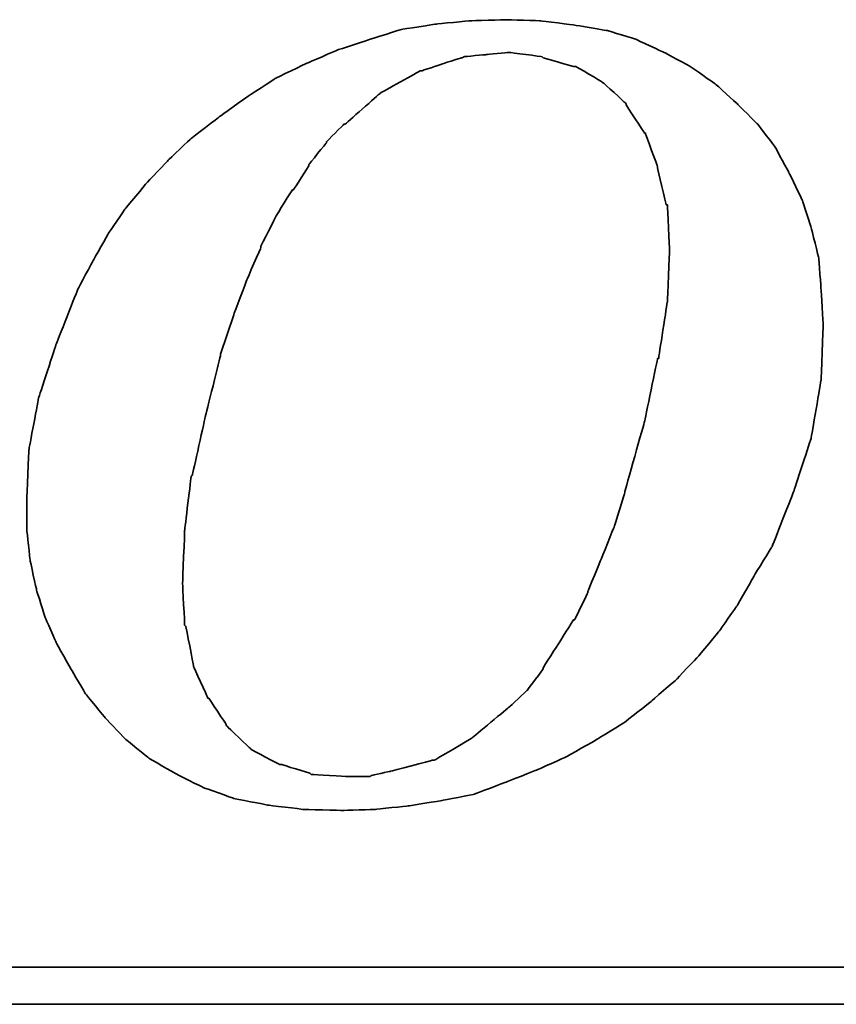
# Model space of a CAD drawing. Header units: millimetres. Extents: x 443 to 3685, y -1599 to 860.
# Tile 194 of 256: x 799 to 804, y -564 to -558. Entities that reach past the tile are written whole.
import ezdxf

# ---------------------------------------------------------------- set-up
doc = ezdxf.new("R2010")
doc.units = ezdxf.units.MM
doc.layers.add('DIM', color=4, linetype='CONTINUOUS')
doc.layers.add('layer 1', color=7, linetype='CONTINUOUS')

# ---------------------------------------------------------------- blocks, each defined once
blk = doc.blocks.new('TBI MOTION logo(完整正式版)')
at = {"layer": 'layer 1', "color": 22, "lineweight": 35}
for points, knots in [([(35.79625, -6.98375), (35.79625, -6.98375), (36.23125, -7.43875), (36.23125, -7.43875), (36.23125, -7.43875), (36.23125, -7.43875), (36.75625, -7.87125), (36.75625, -7.87125), (36.75625, -7.87125), (36.75625, -7.87125), (37.33125, -8.20375), (37.33125, -8.20375), (37.33125, -8.20375), (37.33125, -8.20375), (37.95625, -8.51875), (37.95625, -8.51875), (37.95625, -8.51875), (37.95625, -8.51875), (38.62625, -8.75875), (38.62625, -8.75875), (38.62625, -8.75875), (38.62625, -8.75875), (39.37125, -8.90375), (39.37125, -8.90375), (39.37125, -8.90375), (39.37125, -8.90375), (40.14125, -8.99875), (40.14125, -8.99875), (40.14125, -8.99875), (40.14125, -8.99875), (41.02625, -9.02375), (41.02625, -9.02375), (41.02625, -9.02375), (41.02625, -9.02375), (41.74625, -8.99875), (41.74625, -8.99875), (41.74625, -8.99875), (41.74625, -8.99875), (42.46625, -8.92375), (42.46625, -8.92375), (42.46625, -8.92375), (42.46625, -8.92375), (43.21125, -8.80625), (43.21125, -8.80625), (43.21125, -8.80625), (43.21125, -8.80625), (43.93125, -8.66375), (43.93125, -8.66375), (43.93125, -8.66375), (43.93125, -8.66375), (44.62625, -8.39875), (44.62625, -8.39875), (44.62625, -8.39875), (44.62625, -8.39875), (45.29625, -8.13375), (45.29625, -8.13375), (45.29625, -8.13375), (45.29625, -8.13375), (45.94625, -7.84375), (45.94625, -7.84375), (45.94625, -7.84375), (45.94625, -7.84375), (46.61625, -7.46375), (46.61625, -7.46375), (46.61625, -7.46375), (46.61625, -7.46375), (47.24125, -7.07875), (47.24125, -7.07875), (47.24125, -7.07875), (47.24125, -7.07875), (47.81625, -6.62375), (47.81625, -6.62375), (47.81625, -6.62375), (47.81625, -6.62375), (48.36875, -6.14375), (48.36875, -6.14375), (48.36875, -6.14375), (48.36875, -6.14375), (48.84625, -5.64125), (48.84625, -5.64125), (48.84625, -5.64125), (48.84625, -5.64125), (49.32625, -5.06375), (49.32625, -5.06375), (49.32625, -5.06375), (49.32625, -5.06375), (49.71125, -4.51374), (49.71125, -4.51374), (49.71125, -4.51374), (49.71125, -4.51374), (50.09625, -3.83874), (50.09625, -3.83874), (50.09625, -3.83874), (50.09625, -3.83874), (50.48125, -3.21374), (50.48125, -3.21374), (50.48125, -3.21374), (50.48125, -3.21374), (50.96125, -1.99125), (50.96125, -1.99125), (50.96125, -1.99125), (50.96125, -1.99125), (51.34375, -0.81875), (51.34375, -0.81875), (51.34375, -0.81875), (51.34375, -0.81875), (51.56125, 0.45624), (51.56125, 0.45624), (51.56125, 0.45624), (51.56125, 0.45624), (51.60625, 1.67624), (51.60625, 1.67624), (51.60625, 1.67624), (51.60625, 1.67624), (51.56125, 2.44625), (51.56125, 2.44625), (51.56125, 2.44625), (51.56125, 2.44625), (51.51125, 3.14125), (51.51125, 3.14125), (51.51125, 3.14125), (51.51125, 3.14125), (51.34375, 3.81125), (51.34375, 3.81125), (51.34375, 3.81125), (51.34375, 3.81125), (51.15125, 4.41125), (51.15125, 4.41125), (51.15125, 4.41125), (51.15125, 4.41125), (50.86125, 5.01125), (50.86125, 5.01125), (50.86125, 5.01125), (50.86125, 5.01125), (50.55125, 5.58875), (50.55125, 5.58875), (50.55125, 5.58875), (50.55125, 5.58875), (50.16625, 6.09125), (50.16625, 6.09125), (50.16625, 6.09125), (50.16625, 6.09125), (49.71125, 6.54875), (49.71125, 6.54875), (49.71125, 6.54875), (49.71125, 6.54875), (49.23125, 6.98125), (49.23125, 6.98125), (49.23125, 6.98125), (49.23125, 6.98125), (48.67875, 7.36625), (48.67875, 7.36625), (48.67875, 7.36625), (48.67875, 7.36625), (48.10375, 7.67625), (48.10375, 7.67625), (48.10375, 7.67625), (48.10375, 7.67625), (47.48125, 7.96375), (47.48125, 7.96375), (47.48125, 7.96375), (47.48125, 7.96375), (46.85625, 8.15625), (46.85625, 8.15625), (46.85625, 8.15625), (46.85625, 8.15625), (46.13625, 8.27624), (46.13625, 8.27624), (46.13625, 8.27624), (46.13625, 8.27624), (45.39125, 8.37125), (45.39125, 8.37125), (45.39125, 8.37125), (45.39125, 8.37125), (44.62625, 8.39624), (44.62625, 8.39624), (44.62625, 8.39624), (44.62625, 8.39624), (43.83625, 8.37125), (43.83625, 8.37125), (43.83625, 8.37125), (43.83625, 8.37125), (43.09125, 8.30125), (43.09125, 8.30125), (43.09125, 8.30125), (43.09125, 8.30125), (42.32125, 8.18125), (42.32125, 8.18125), (42.32125, 8.18125), (42.32125, 8.18125), (41.62875, 7.96375), (41.62875, 7.96375), (41.62875, 7.96375), (41.62875, 7.96375), (40.90625, 7.72625), (40.90625, 7.72625), (40.90625, 7.72625), (40.90625, 7.72625), (40.23624, 7.43625), (40.23624, 7.43625), (40.23624, 7.43625), (40.23624, 7.43625), (39.54124, 7.10125), (39.54124, 7.10125), (39.54124, 7.10125), (39.54124, 7.10125), (38.91625, 6.69125), (38.91625, 6.69125), (38.91625, 6.69125), (38.91625, 6.69125), (38.31625, 6.26125), (38.31625, 6.26125), (38.31625, 6.26125), (38.31625, 6.26125), (37.69125, 5.78125), (37.69125, 5.78125), (37.69125, 5.78125), (37.69125, 5.78125), (37.18625, 5.30125), (37.18625, 5.30125), (37.18625, 5.30125), (37.18625, 5.30125), (36.70625, 4.79624), (36.70625, 4.79624), (36.70625, 4.79624), (36.70625, 4.79624), (36.23125, 4.22125), (36.23125, 4.22125), (36.23125, 4.22125), (36.23125, 4.22125), (35.87124, 3.69375), (35.87124, 3.69375), (35.87124, 3.69375), (35.87124, 3.69375), (35.53125, 3.09125), (35.53125, 3.09125), (35.53125, 3.09125), (35.53125, 3.09125), (35.19875, 2.47125), (35.19875, 2.47125), (35.19875, 2.47125), (35.19875, 2.47125), (34.71625, 1.24625), (34.71625, 1.24625), (34.71625, 1.24625), (34.71625, 1.24625), (34.33125, 0.06874), (34.33125, 0.06874), (34.33125, 0.06874), (34.33125, 0.06874), (34.11625, -1.07875), (34.11625, -1.07875), (34.11625, -1.07875), (34.11625, -1.07875), (34.07125, -2.15875), (34.07125, -2.15875), (34.07125, -2.15875), (34.07125, -2.15875), (34.07125, -2.85375), (34.07125, -2.85375), (34.07125, -2.85375), (34.07125, -2.85375), (34.14125, -3.50375), (34.14125, -3.50375), (34.14125, -3.50375), (34.14125, -3.50375), (34.28625, -4.17375), (34.28625, -4.17375), (34.28625, -4.17375), (34.28625, -4.17375), (34.47625, -4.77624), (34.47625, -4.77624), (34.47625, -4.77624), (34.47625, -4.77624), (34.71625, -5.32625), (34.71625, -5.32625), (34.71625, -5.32625), (34.71625, -5.32625), (35.05375, -5.92875), (35.05375, -5.92875), (35.05375, -5.92875), (35.05375, -5.92875), (35.36375, -6.45375), (35.36375, -6.45375), (35.36375, -6.45375), (35.36375, -6.45375), (35.79625, -6.98375), (35.79625, -6.98375)], [0, 0, 0, 0, 0.01388889, 0.01388889, 0.01388889, 0.0138889, 0.02777778, 0.02777778, 0.02777778, 0.02777779, 0.04166667, 0.04166667, 0.04166667, 0.04166668, 0.05555556, 0.05555556, 0.05555556, 0.05555557, 0.06944444, 0.06944444, 0.06944444, 0.06944445, 0.08333333, 0.08333333, 0.08333333, 0.08333334, 0.09722222, 0.09722222, 0.09722222, 0.09722223, 0.11111111, 0.11111111, 0.11111111, 0.11111112, 0.125, 0.125, 0.125, 0.12500001, 0.13888889, 0.13888889, 0.13888889, 0.1388889, 0.15277778, 0.15277778, 0.15277778, 0.15277779, 0.16666667, 0.16666667, 0.16666667, 0.16666668, 0.18055556, 0.18055556, 0.18055556, 0.18055557, 0.19444444, 0.19444444, 0.19444444, 0.19444445, 0.20833333, 0.20833333, 0.20833333, 0.20833334, 0.22222222, 0.22222222, 0.22222222, 0.22222223, 0.23611111, 0.23611111, 0.23611111, 0.23611112, 0.25, 0.25, 0.25, 0.25000001, 0.26388889, 0.26388889, 0.26388889, 0.2638889, 0.27777778, 0.27777778, 0.27777778, 0.27777779, 0.29166667, 0.29166667, 0.29166667, 0.29166668, 0.30555556, 0.30555556, 0.30555556, 0.30555557, 0.31944444, 0.31944444, 0.31944444, 0.31944445, 0.33333333, 0.33333333, 0.33333333, 0.33333334, 0.34722222, 0.34722222, 0.34722222, 0.34722223, 0.36111111, 0.36111111, 0.36111111, 0.36111112, 0.375, 0.375, 0.375, 0.37500001, 0.38888889, 0.38888889, 0.38888889, 0.3888889, 0.40277778, 0.40277778, 0.40277778, 0.40277779, 0.41666667, 0.41666667, 0.41666667, 0.41666668, 0.43055556, 0.43055556, 0.43055556, 0.43055557, 0.44444444, 0.44444444, 0.44444444, 0.44444445, 0.45833333, 0.45833333, 0.45833333, 0.45833334, 0.47222222, 0.47222222, 0.47222222, 0.47222223, 0.48611111, 0.48611111, 0.48611111, 0.48611112, 0.5, 0.5, 0.5, 0.50000001, 0.51388889, 0.51388889, 0.51388889, 0.5138889, 0.52777778, 0.52777778, 0.52777778, 0.52777779, 0.54166667, 0.54166667, 0.54166667, 0.54166668, 0.55555556, 0.55555556, 0.55555556, 0.55555557, 0.56944444, 0.56944444, 0.56944444, 0.56944445, 0.58333333, 0.58333333, 0.58333333, 0.58333334, 0.59722222, 0.59722222, 0.59722222, 0.59722223, 0.61111111, 0.61111111, 0.61111111, 0.61111112, 0.625, 0.625, 0.625, 0.62500001, 0.63888889, 0.63888889, 0.63888889, 0.6388889, 0.65277778, 0.65277778, 0.65277778, 0.65277779, 0.66666667, 0.66666667, 0.66666667, 0.66666668, 0.68055556, 0.68055556, 0.68055556, 0.68055557, 0.69444444, 0.69444444, 0.69444444, 0.69444445, 0.70833333, 0.70833333, 0.70833333, 0.70833334, 0.72222222, 0.72222222, 0.72222222, 0.72222223, 0.73611111, 0.73611111, 0.73611111, 0.73611112, 0.75, 0.75, 0.75, 0.75000001, 0.76388889, 0.76388889, 0.76388889, 0.7638889, 0.77777778, 0.77777778, 0.77777778, 0.77777779, 0.79166667, 0.79166667, 0.79166667, 0.79166668, 0.80555556, 0.80555556, 0.80555556, 0.80555557, 0.81944444, 0.81944444, 0.81944444, 0.81944445, 0.83333333, 0.83333333, 0.83333333, 0.83333334, 0.84722222, 0.84722222, 0.84722222, 0.84722223, 0.86111111, 0.86111111, 0.86111111, 0.86111112, 0.875, 0.875, 0.875, 0.87500001, 0.88888889, 0.88888889, 0.88888889, 0.8888889, 0.90277778, 0.90277778, 0.90277778, 0.90277779, 0.91666667, 0.91666667, 0.91666667, 0.91666668, 0.93055556, 0.93055556, 0.93055556, 0.93055557, 0.94444444, 0.94444444, 0.94444444, 0.94444445, 0.95833333, 0.95833333, 0.95833333, 0.95833334, 0.97222222, 0.97222222, 0.97222222, 0.97222223, 0.98611111, 0.98611111, 0.98611111, 0.98611112, 1, 1, 1, 1]), ([(38.33875, 1.03124), (38.33875, 1.03124), (38.62625, 1.89625), (38.62625, 1.89625), (38.62625, 1.89625), (38.62625, 1.89625), (38.91625, 2.66375), (38.91625, 2.66375), (38.91625, 2.66375), (38.91625, 2.66375), (39.22625, 3.38125), (39.22625, 3.38125), (39.22625, 3.38125), (39.22625, 3.38125), (39.22625, 3.40624), (39.22625, 3.40624), (39.22625, 3.40624), (39.22625, 3.40624), (39.56124, 4.07624), (39.56124, 4.07624), (39.56124, 4.07624), (39.56124, 4.07624), (39.92125, 4.65125), (39.92125, 4.65125), (39.92125, 4.65125), (39.92125, 4.65125), (39.94625, 4.65125), (39.94625, 4.65125), (39.94625, 4.65125), (39.94625, 4.65125), (40.28125, 5.17875), (40.28125, 5.17875), (40.28125, 5.17875), (40.28125, 5.17875), (40.28125, 5.20375), (40.28125, 5.20375), (40.28125, 5.20375), (40.28125, 5.20375), (40.66875, 5.68625), (40.66875, 5.68625), (40.66875, 5.68625), (40.66875, 5.68625), (40.66875, 5.70625), (40.66875, 5.70625), (40.66875, 5.70625), (40.66875, 5.70625), (41.05124, 6.09125), (41.05124, 6.09125), (41.05124, 6.09125), (41.05124, 6.09125), (41.07625, 6.09125), (41.07625, 6.09125), (41.07625, 6.09125), (41.07625, 6.09125), (41.84125, 6.76625), (41.84125, 6.76625), (41.84125, 6.76625), (41.84125, 6.76625), (41.86625, 6.78625), (41.86625, 6.78625), (41.86625, 6.78625), (41.86625, 6.78625), (42.73125, 7.26624), (42.73125, 7.26624), (42.73125, 7.26624), (42.73125, 7.26624), (42.75625, 7.26624), (42.75625, 7.26624), (42.75625, 7.26624), (42.75625, 7.26624), (43.18625, 7.41125), (43.18625, 7.41125), (43.18625, 7.41125), (43.18625, 7.41125), (43.64125, 7.55625), (43.64125, 7.55625), (43.64125, 7.55625), (43.64125, 7.55625), (43.66625, 7.55625), (43.66625, 7.55625), (43.66625, 7.55625), (43.66625, 7.55625), (43.69125, 7.58124), (43.69125, 7.58124), (43.69125, 7.58124), (43.69125, 7.58124), (44.19125, 7.62625), (44.19125, 7.62625), (44.19125, 7.62625), (44.19125, 7.62625), (44.67125, 7.67625), (44.67125, 7.67625), (44.67125, 7.67625), (44.67125, 7.67625), (44.69625, 7.67625), (44.69625, 7.67625), (44.69625, 7.67625), (44.69625, 7.67625), (45.41875, 7.58124), (45.41875, 7.58124), (45.41875, 7.58124), (45.41875, 7.58124), (45.44125, 7.55625), (45.44125, 7.55625), (45.44125, 7.55625), (45.44125, 7.55625), (46.11125, 7.36625), (46.11125, 7.36625), (46.11125, 7.36625), (46.11125, 7.36625), (46.13625, 7.36625), (46.13625, 7.36625), (46.13625, 7.36625), (46.13625, 7.36625), (46.15875, 7.36625), (46.15875, 7.36625), (46.15875, 7.36625), (46.15875, 7.36625), (46.73625, 7.02624), (46.73625, 7.02624), (46.73625, 7.02624), (46.73625, 7.02624), (46.76125, 7.00624), (46.76125, 7.00624), (46.76125, 7.00624), (46.76125, 7.00624), (47.24125, 6.57124), (47.24125, 6.57124), (47.24125, 6.57124), (47.24125, 6.57124), (47.26625, 6.54875), (47.26625, 6.54875), (47.26625, 6.54875), (47.26625, 6.54875), (47.26625, 6.52375), (47.26625, 6.52375), (47.26625, 6.52375), (47.26625, 6.52375), (47.67375, 5.89875), (47.67375, 5.89875), (47.67375, 5.89875), (47.67375, 5.89875), (47.69625, 5.89875), (47.69625, 5.89875), (47.69625, 5.89875), (47.69625, 5.89875), (47.69625, 5.87625), (47.69625, 5.87625), (47.69625, 5.87625), (47.69625, 5.87625), (47.96125, 5.15625), (47.96125, 5.15625), (47.96125, 5.15625), (47.96125, 5.15625), (47.96125, 5.13125), (47.96125, 5.13125), (47.96125, 5.13125), (47.96125, 5.13125), (48.15125, 4.31875), (48.15125, 4.31875), (48.15125, 4.31875), (48.15125, 4.31875), (48.17625, 4.31875), (48.17625, 4.31875), (48.17625, 4.31875), (48.17625, 4.31875), (48.17625, 4.29125), (48.17625, 4.29125), (48.17625, 4.29125), (48.17625, 4.29125), (48.22625, 3.33125), (48.22625, 3.33125), (48.22625, 3.33125), (48.22625, 3.33125), (48.22625, 3.30875), (48.22625, 3.30875), (48.22625, 3.30875), (48.22625, 3.30875), (48.17625, 2.20624), (48.17625, 2.20624), (48.17625, 2.20624), (48.17625, 2.20624), (48.17625, 2.18124), (48.17625, 2.18124), (48.17625, 2.18124), (48.17625, 2.18124), (47.98375, 0.93624), (47.98375, 0.93624), (47.98375, 0.93624), (47.98375, 0.93624), (47.96125, 0.93624), (47.96125, 0.93624), (47.96125, 0.93624), (47.96125, 0.93624), (47.67375, -0.45874), (47.67375, -0.45874), (47.67375, -0.45874), (47.67375, -0.45874), (47.24125, -1.99125), (47.24125, -1.99125), (47.24125, -1.99125), (47.24125, -1.99125), (47.24125, -2.01874), (47.24125, -2.01874), (47.24125, -2.01874), (47.24125, -2.01874), (47.00125, -2.78375), (47.00125, -2.78375), (47.00125, -2.78375), (47.00125, -2.78375), (46.71125, -3.50375), (46.71125, -3.50375), (46.71125, -3.50375), (46.71125, -3.50375), (46.42625, -4.19875), (46.42625, -4.19875), (46.42625, -4.19875), (46.42625, -4.19875), (46.42625, -4.22375), (46.42625, -4.22375), (46.42625, -4.22375), (46.42625, -4.22375), (46.13625, -4.82374), (46.13625, -4.82374), (46.13625, -4.82374), (46.13625, -4.82374), (46.11125, -4.82374), (46.11125, -4.82374), (46.11125, -4.82374), (46.11125, -4.82374), (45.77625, -5.35125), (45.77625, -5.35125), (45.77625, -5.35125), (45.77625, -5.35125), (45.44125, -5.87875), (45.44125, -5.87875), (45.44125, -5.87875), (45.44125, -5.87875), (45.44125, -5.90375), (45.44125, -5.90375), (45.44125, -5.90375), (45.44125, -5.90375), (45.10625, -6.35875), (45.10625, -6.35875), (45.10625, -6.35875), (45.10625, -6.35875), (45.08125, -6.38375), (45.08125, -6.38375), (45.08125, -6.38375), (45.08125, -6.38375), (44.69625, -6.74375), (44.69625, -6.74375), (44.69625, -6.74375), (44.69625, -6.74375), (43.88375, -7.41625), (43.88375, -7.41625), (43.88375, -7.41625), (43.88375, -7.41625), (43.85625, -7.43875), (43.85625, -7.43875), (43.85625, -7.43875), (43.85625, -7.43875), (43.04125, -7.91875), (43.04125, -7.91875), (43.04125, -7.91875), (43.04125, -7.91875), (43.01625, -7.91875), (43.01625, -7.91875), (43.01625, -7.91875), (43.01625, -7.91875), (42.99625, -7.91875), (42.99625, -7.91875), (42.99625, -7.91875), (42.99625, -7.91875), (42.08125, -8.15875), (42.08125, -8.15875), (42.08125, -8.15875), (42.08125, -8.15875), (41.65125, -8.25625), (41.65125, -8.25625), (41.65125, -8.25625), (41.65125, -8.25625), (41.62875, -8.27875), (41.62875, -8.27875), (41.62875, -8.27875), (41.62875, -8.27875), (41.60125, -8.27875), (41.60125, -8.27875), (41.60125, -8.27875), (41.60125, -8.27875), (41.12125, -8.27875), (41.12125, -8.27875), (41.12125, -8.27875), (41.12125, -8.27875), (40.35624, -8.23125), (40.35624, -8.23125), (40.35624, -8.23125), (40.35624, -8.23125), (40.33125, -8.23125), (40.33125, -8.23125), (40.33125, -8.23125), (40.33125, -8.23125), (40.30625, -8.20375), (40.30625, -8.20375), (40.30625, -8.20375), (40.30625, -8.20375), (39.68375, -8.01375), (39.68375, -8.01375), (39.68375, -8.01375), (39.68375, -8.01375), (39.66124, -8.01375), (39.66124, -8.01375), (39.66124, -8.01375), (39.66124, -8.01375), (39.63625, -8.01375), (39.63625, -8.01375), (39.63625, -8.01375), (39.63625, -8.01375), (39.01125, -7.67875), (39.01125, -7.67875), (39.01125, -7.67875), (39.01125, -7.67875), (38.98875, -7.65375), (38.98875, -7.65375), (38.98875, -7.65375), (38.98875, -7.65375), (38.48625, -7.17375), (38.48625, -7.17375), (38.48625, -7.17375), (38.48625, -7.17375), (38.45875, -7.14875), (38.45875, -7.14875), (38.45875, -7.14875), (38.45875, -7.14875), (38.45875, -7.12875), (38.45875, -7.12875), (38.45875, -7.12875), (38.45875, -7.12875), (38.07625, -6.54875), (38.07625, -6.54875), (38.07625, -6.54875), (38.07625, -6.54875), (38.05125, -6.54875), (38.05125, -6.54875), (38.05125, -6.54875), (38.05125, -6.54875), (38.05125, -6.52875), (38.05125, -6.52875), (38.05125, -6.52875), (38.05125, -6.52875), (37.74125, -5.85375), (37.74125, -5.85375), (37.74125, -5.85375), (37.74125, -5.85375), (37.74125, -5.82875), (37.74125, -5.82875), (37.74125, -5.82875), (37.74125, -5.82875), (37.57375, -4.96875), (37.57375, -4.96875), (37.57375, -4.96875), (37.57375, -4.96875), (37.54625, -4.94375), (37.54625, -4.94375), (37.54625, -4.94375), (37.54625, -4.94375), (37.50125, -4.03375), (37.50125, -4.03375), (37.50125, -4.03375), (37.50125, -4.03375), (37.50125, -4.00875), (37.50125, -4.00875), (37.50125, -4.00875), (37.50125, -4.00875), (37.54625, -2.85375), (37.54625, -2.85375), (37.54625, -2.85375), (37.54625, -2.85375), (37.69125, -1.65875), (37.69125, -1.65875), (37.69125, -1.65875), (37.69125, -1.65875), (37.71624, -1.63375), (37.71624, -1.63375), (37.71624, -1.63375), (37.71624, -1.63375), (38.00375, -0.33875), (38.00375, -0.33875), (38.00375, -0.33875), (38.00375, -0.33875), (38.33875, 1.00624), (38.33875, 1.00624), (38.33875, 1.00624), (38.33875, 1.00624), (38.33875, 1.03124), (38.33875, 1.03124)], [0, 0, 0, 0, 0.01010101, 0.01010101, 0.01010101, 0.01010102, 0.02020202, 0.02020202, 0.02020202, 0.02020203, 0.03030303, 0.03030303, 0.03030303, 0.03030304, 0.04040404, 0.04040404, 0.04040404, 0.04040405, 0.05050505, 0.05050505, 0.05050505, 0.05050506, 0.06060606, 0.06060606, 0.06060606, 0.06060607, 0.07070707, 0.07070707, 0.07070707, 0.07070708, 0.08080808, 0.08080808, 0.08080808, 0.08080809, 0.09090909, 0.09090909, 0.09090909, 0.0909091, 0.1010101, 0.1010101, 0.1010101, 0.10101011, 0.11111111, 0.11111111, 0.11111111, 0.11111112, 0.12121212, 0.12121212, 0.12121212, 0.12121213, 0.13131313, 0.13131313, 0.13131313, 0.13131314, 0.14141414, 0.14141414, 0.14141414, 0.14141415, 0.15151515, 0.15151515, 0.15151515, 0.15151516, 0.16161616, 0.16161616, 0.16161616, 0.16161617, 0.17171717, 0.17171717, 0.17171717, 0.17171718, 0.18181818, 0.18181818, 0.18181818, 0.18181819, 0.19191919, 0.19191919, 0.19191919, 0.1919192, 0.2020202, 0.2020202, 0.2020202, 0.20202021, 0.21212121, 0.21212121, 0.21212121, 0.21212122, 0.22222222, 0.22222222, 0.22222222, 0.22222223, 0.23232323, 0.23232323, 0.23232323, 0.23232324, 0.24242424, 0.24242424, 0.24242424, 0.24242425, 0.25252525, 0.25252525, 0.25252525, 0.25252526, 0.26262626, 0.26262626, 0.26262626, 0.26262627, 0.27272727, 0.27272727, 0.27272727, 0.27272728, 0.28282828, 0.28282828, 0.28282828, 0.28282829, 0.29292929, 0.29292929, 0.29292929, 0.2929293, 0.3030303, 0.3030303, 0.3030303, 0.30303031, 0.31313131, 0.31313131, 0.31313131, 0.31313132, 0.32323232, 0.32323232, 0.32323232, 0.32323233, 0.33333333, 0.33333333, 0.33333333, 0.33333334, 0.34343434, 0.34343434, 0.34343434, 0.34343435, 0.35353535, 0.35353535, 0.35353535, 0.35353536, 0.36363636, 0.36363636, 0.36363636, 0.36363637, 0.37373737, 0.37373737, 0.37373737, 0.37373738, 0.38383838, 0.38383838, 0.38383838, 0.38383839, 0.39393939, 0.39393939, 0.39393939, 0.3939394, 0.4040404, 0.4040404, 0.4040404, 0.40404041, 0.41414141, 0.41414141, 0.41414141, 0.41414142, 0.42424242, 0.42424242, 0.42424242, 0.42424243, 0.43434343, 0.43434343, 0.43434343, 0.43434344, 0.44444444, 0.44444444, 0.44444444, 0.44444445, 0.45454545, 0.45454545, 0.45454545, 0.45454546, 0.46464646, 0.46464646, 0.46464646, 0.46464647, 0.47474747, 0.47474747, 0.47474747, 0.47474748, 0.48484848, 0.48484848, 0.48484848, 0.48484849, 0.49494949, 0.49494949, 0.49494949, 0.4949495, 0.50505051, 0.50505051, 0.50505051, 0.50505052, 0.51515152, 0.51515152, 0.51515152, 0.51515153, 0.52525253, 0.52525253, 0.52525253, 0.52525254, 0.53535354, 0.53535354, 0.53535354, 0.53535355, 0.54545455, 0.54545455, 0.54545455, 0.54545456, 0.55555556, 0.55555556, 0.55555556, 0.55555557, 0.56565657, 0.56565657, 0.56565657, 0.56565658, 0.57575758, 0.57575758, 0.57575758, 0.57575759, 0.58585859, 0.58585859, 0.58585859, 0.5858586, 0.5959596, 0.5959596, 0.5959596, 0.59595961, 0.60606061, 0.60606061, 0.60606061, 0.60606062, 0.61616162, 0.61616162, 0.61616162, 0.61616163, 0.62626263, 0.62626263, 0.62626263, 0.62626264, 0.63636364, 0.63636364, 0.63636364, 0.63636365, 0.64646465, 0.64646465, 0.64646465, 0.64646466, 0.65656566, 0.65656566, 0.65656566, 0.65656567, 0.66666667, 0.66666667, 0.66666667, 0.66666668, 0.67676768, 0.67676768, 0.67676768, 0.67676769, 0.68686869, 0.68686869, 0.68686869, 0.6868687, 0.6969697, 0.6969697, 0.6969697, 0.69696971, 0.70707071, 0.70707071, 0.70707071, 0.70707072, 0.71717172, 0.71717172, 0.71717172, 0.71717173, 0.72727273, 0.72727273, 0.72727273, 0.72727274, 0.73737374, 0.73737374, 0.73737374, 0.73737375, 0.74747475, 0.74747475, 0.74747475, 0.74747476, 0.75757576, 0.75757576, 0.75757576, 0.75757577, 0.76767677, 0.76767677, 0.76767677, 0.76767678, 0.77777778, 0.77777778, 0.77777778, 0.77777779, 0.78787879, 0.78787879, 0.78787879, 0.7878788, 0.7979798, 0.7979798, 0.7979798, 0.79797981, 0.80808081, 0.80808081, 0.80808081, 0.80808082, 0.81818182, 0.81818182, 0.81818182, 0.81818183, 0.82828283, 0.82828283, 0.82828283, 0.82828284, 0.83838384, 0.83838384, 0.83838384, 0.83838385, 0.84848485, 0.84848485, 0.84848485, 0.84848486, 0.85858586, 0.85858586, 0.85858586, 0.85858587, 0.86868687, 0.86868687, 0.86868687, 0.86868688, 0.87878788, 0.87878788, 0.87878788, 0.87878789, 0.88888889, 0.88888889, 0.88888889, 0.8888889, 0.8989899, 0.8989899, 0.8989899, 0.89898991, 0.90909091, 0.90909091, 0.90909091, 0.90909092, 0.91919192, 0.91919192, 0.91919192, 0.91919193, 0.92929293, 0.92929293, 0.92929293, 0.92929294, 0.93939394, 0.93939394, 0.93939394, 0.93939395, 0.94949495, 0.94949495, 0.94949495, 0.94949496, 0.95959596, 0.95959596, 0.95959596, 0.95959597, 0.96969697, 0.96969697, 0.96969697, 0.96969698, 0.97979798, 0.97979798, 0.97979798, 0.97979799, 0.98989899, 0.98989899, 0.98989899, 0.989899, 1, 1, 1, 1]), ([(75.90875, -9.47875), (75.90875, -9.47875), (75.90875, -12.28625), (75.90875, -12.28625), (75.90875, -12.28625), (75.90875, -12.28625), (75.90875, -12.47875), (75.90875, -12.47875), (75.90875, -12.47875), (75.90875, -12.47875), (75.71625, -12.47875), (75.71625, -12.47875), (75.71625, -12.47875), (75.71625, -12.47875), (-88.32875, -12.47875), (-88.32875, -12.47875), (-88.32875, -12.47875), (-88.32875, -12.47875), (-88.32875, -13.29375), (-88.32875, -13.29375), (-88.32875, -13.29375), (-88.32875, -13.29375), (82.89125, -13.29375), (82.89125, -13.29375), (82.89125, -13.29375), (82.89125, -13.29375), (75.90875, -9.47875), (75.90875, -9.47875)], [0, 0, 0, 0, 0.14285714, 0.14285714, 0.14285714, 0.14285715, 0.28571429, 0.28571429, 0.28571429, 0.2857143, 0.42857143, 0.42857143, 0.42857143, 0.42857144, 0.57142857, 0.57142857, 0.57142857, 0.57142858, 0.71428571, 0.71428571, 0.71428571, 0.71428572, 0.85714286, 0.85714286, 0.85714286, 0.85714287, 1, 1, 1, 1])]:
    blk.add_open_spline(points, degree=3, knots=knots, dxfattribs=at)

msp = doc.modelspace()

# ---------------------------------------------------------------- block references
at = {"layer": 'DIM', "color": 7, "xscale": 0.2802190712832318, "yscale": 0.2802190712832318, "zscale": 0.2802190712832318}
msp.add_blockref('TBI MOTION logo(完整正式版)', (789.342, -560.1119), dxfattribs=at)

doc.saveas('drawing.dxf')
